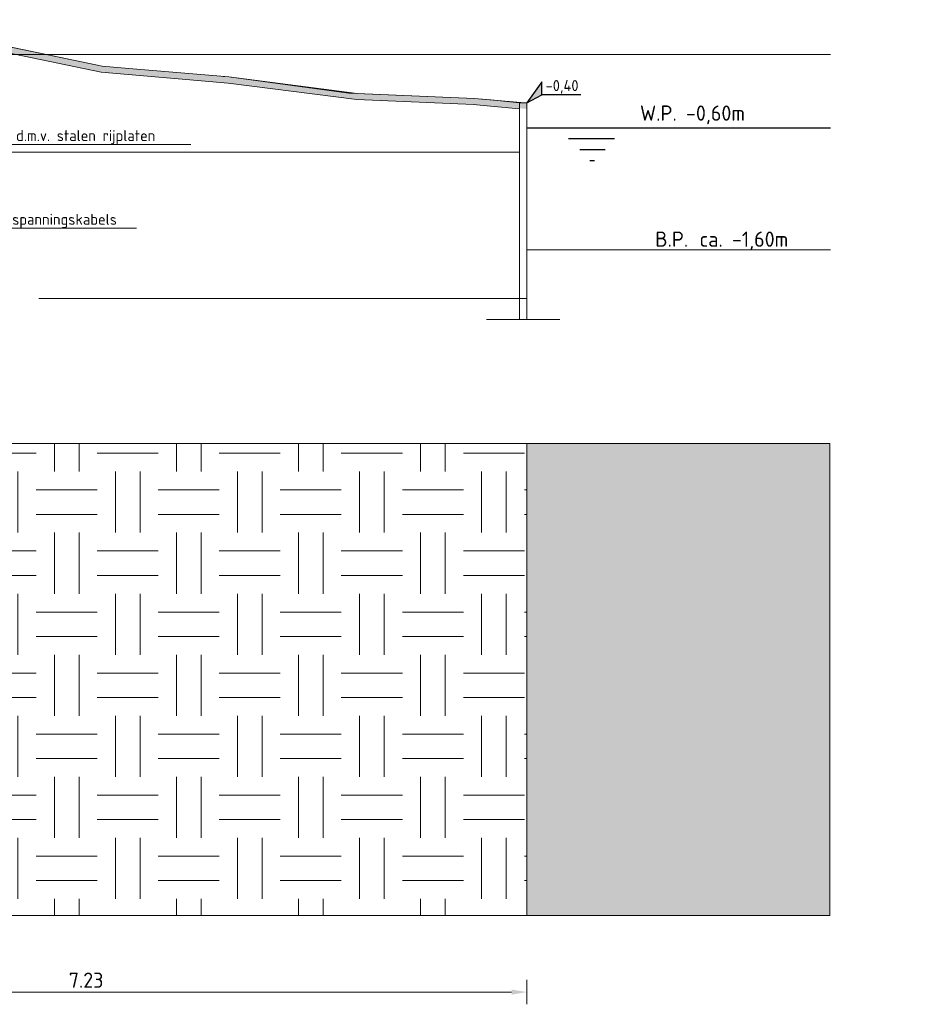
# Model space of a CAD drawing. Header units: metres. Extents: x 92403 to 95147, y 464428 to 465602.
# Tile 57 of 256: x 92437.08 to 92444.38, y 465117.99 to 465126.05. Entities that reach past the tile are written whole.
import ezdxf
from ezdxf import colors
from ezdxf.entities.mleader import LeaderData, LeaderLine
from ezdxf.enums import TextEntityAlignment as Align
from ezdxf.math import Vec2, Vec3

# ---------------------------------------------------------------- set-up
doc = ezdxf.new("R2010")
doc.units = ezdxf.units.M
for name, pattern in [('AL-NAP_LIJN', [15.25, 12, -1.5, 0.25, -1.5]), ('DASHED', [0.75, 0.5, -0.25]), ('XX-AFBREEK', [7, 4, -1, 1, -1]), ('XX-HART', [13, 4, -2, 1, -2, 4])]:
    doc.linetypes.add(name, pattern=pattern)
doc.layers.get('0').update_dxf_attribs({"linetype": 'CONTINUOUS'})
doc.layers.get('Defpoints').update_dxf_attribs({"linetype": 'CONTINUOUS'})
for name, color, linetype, lineweight in [('B-WE-OG-HOOGTELIJN-G', 7, 'CONTINUOUS', 18), ('B-XX-AL-HARTLIJN-GD', 7, 'XX-HART', 25), ('N-WE-GR-GRAS-A', 62, 'CONTINUOUS', 18), ('X-XX-AL-AFBREEKLIJN-G', 7, 'XX-AFBREEK', 18), ('X-XX-AL-DETAIL1-T18', 7, 'CONTINUOUS', 18), ('X-XX-AL-DETAIL1-T25', 7, 'CONTINUOUS', 25), ('X-XX-AL-HOOGTELABEL-S', 7, 'CONTINUOUS', 25), ('X-XX-AL-M', 7, 'CONTINUOUS', 18), ('X-XX-AL-NAP-G', 7, 'AL-NAP_LIJN', 18), ('X-XX-AL-RMB - profiel', 7, 'CONTINUOUS', 9)]:
    doc.layers.add(name, color=color, linetype=linetype, lineweight=lineweight)
doc.layers.add('B-XX-OG-TOPOGRAFIE_WATER-V', color=161, linetype='CONTINUOUS', lineweight=18, transparency=0.5)
doc.styles.add('NLCS-ISO', font='NLCS-ISO.ttf')
doc.styles.add('NLCS-ISO-M50-T18', font='NLCS-ISO.ttf', dxfattribs={"height": 0.09})
doc.styles.add('NLCS-ISO-M50-T25', font='NLCS-ISO.ttf', dxfattribs={"height": 0.125})
doc.dimstyles.new('NLCS-M50-T25-PIJL_L2_H1', dxfattribs={"dimscale": 0.05, "dimtxt": 2.5, "dimasz": 2.5, "dimexe": 2, "dimexo": 2, "dimgap": 0.7, "dimtad": 1, "dimzin": 0, "dimdsep": 46, "dimtxsty": 'NLCS-ISO-M50-T25', "dimcen": 2.5, "dimdle": 2, "dimclrd": 256, "dimclre": 256, "dimclrt": 256, "dimadec": 1, "dimazin": 0, "dimtfac": 1, "dimtdec": 3, "dimtofl": 0, "dimtmove": 0, "dimatfit": 3, "dimfxl": 2, "dimfxlon": 1, "dimtfillclr": 256, "dimtolj": 1, "dimtzin": 0, "dimlwd": -1, "dimlwe": -1, "dimarcsym": 0})

# ---------------------------------------------------------------- blocks, each defined once
blk = doc.blocks.new('*D205')
at = {"layer": 'Defpoints', "color": 0, "transparency": 16777216}
for p in [(92434.0078, 465119.5452), (92441.2329, 465119.5452), (92441.2329, 465118.0901)]:
    blk.add_point(p, dxfattribs=at)
at = {"layer": 'X-XX-AL-M', "transparency": 16777216}
for p, q in [((92434.0078, 465118.1901), (92434.0078, 465117.9901)), ((92441.2329, 465118.1901), (92441.2329, 465117.9901)), ((92434.1328, 465118.0901), (92441.1079, 465118.0901))]:
    blk.add_line(p, q, dxfattribs=at)
for points in [[(92434.1328, 465118.1109), (92434.1328, 465118.0692), (92434.0078, 465118.0901)], [(92441.1079, 465118.1109), (92441.1079, 465118.0692), (92441.2329, 465118.0901)]]:
    blk.add_solid(points, dxfattribs=at)
at = {"layer": 'X-XX-AL-M', "transparency": 16777216, "insert": (92437.6204, 465118.1876), "char_height": 0.125, "attachment_point": 5, "style": 'NLCS-ISO-M50-T25'}
blk.add_mtext('\\A1;7.23', dxfattribs=at)
blk = doc.blocks.new('_DotSmall')
at = {"const_width": 0.5}
blk.add_lwpolyline([(-0.0625, 0, 1), (0.0625, 0, 1)], format="xyb", close=True, dxfattribs=at)
blk = doc.blocks.new('SAL-HOOGTELABEL_02-SO')
for p, q in [((2.46, 3.44), (0, 0)), ((2.46, 1.31), (2.46, 3.44)), ((0, 0), (2.46, 1.31)), ((8.84, 1.31), (2.46, 1.31))]:
    blk.add_line(p, q)
blk.add_solid([(2.46, 3.44), (0, 0), (2.46, 1.31)])
at = {"style": 'NLCS-ISO'}
blk.add_attdef('...', text='', height=1.8, dxfattribs=at).set_placement((5.77, 2.62), align=Align.MIDDLE)

msp = doc.modelspace()

# ---------------------------------------------------------------- hatches: boundary and pattern name
at = {"layer": 'B-XX-OG-TOPOGRAFIE_WATER-V'}
msp.add_hatch(color=256, dxfattribs=at).paths.add_polyline_path([(92443.717136, 465118.717445), (92441.23289, 465118.717445), (92441.23289, 465122.583245), (92443.717136, 465122.583245)])
at = {"layer": 'N-WE-GR-GRAS-A'}
h = msp.add_hatch(dxfattribs=at)
h.set_pattern_fill('AGR-GRAS_01', color=256, scale=0.01, pattern_type=2)
h.set_pattern_definition([(0, (0, 0), (0.25, 0.25), [0.03, -0.2]), (45, (0.1, 0.05), (-0.02828427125, 0.46669047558), [0.03, -0.2]), (30, (0.02, 0.03), (0.0568653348, 0.32150635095), [0.03, -0.2]), (15, (0.08, 0.12), (0.096406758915, 0.18112354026), [0.03, -0.2]), (135, (0.04, 0.5), (-0.007071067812, -0.162634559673), [0.03, -0.2]), (150, (0.3, 0.1), (0.053923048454, -0.146602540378), [0.03, -0.2]), (165, (0.06, 0.01), (0.035863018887, -0.175253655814), [0.03, -0.2]), (85, (0.1, 0.1), (-0.21816934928, 0.2600041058), [0.03, -0.2]), (100, (0, 0), (-0.27802942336, 0.19467829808), [0.03, -0.2])])
h.paths.add_polyline_path([(92436.32565, 465125.970947), (92435.703388, 465125.987947), (92434.157826, 465125.949546), (92434.157826, 465125.899561), (92435.703326, 465125.93793), (92436.319826, 465125.921088), (92437.045777, 465125.769947), (92437.291084, 465125.769947)])
h.paths.add_polyline_path([(92438.789871, 465125.585947), (92437.970455, 465125.655379), (92437.752187, 465125.673947), (92437.501775, 465125.726082), (92437.497398, 465125.675921), (92437.744946, 465125.624383), (92437.966233, 465125.605557), (92438.784577, 465125.536217), (92439.838323, 465125.401048), (92440.796787, 465125.359035), (92440.934581, 465125.347897), (92441.23289, 465125.32411), (92441.23289, 465125.373947), (92440.938609, 465125.397735), (92440.799897, 465125.408947), (92439.842606, 465125.450908)])
h.paths.add_polyline_path([(92437.501775, 465125.726082), (92437.291084, 465125.769947), (92437.045777, 465125.769947), (92437.497398, 465125.675921)])
at = {"layer": 'X-XX-AL-RMB - profiel', "true_color": 0xed1f24, "transparency": 33554687}
h = msp.add_hatch(dxfattribs=at)
h.set_pattern_fill('AGR-GROND', color=240, scale=0.2, pattern_type=2)
h.set_pattern_definition([(0, (-83.78827, -8.9972), (0.5, 0.5), [0.5, -0.5]), (0, (-83.78827, -8.7972), (0.5, 0.5), [0.5, -0.5]), (90, (-83.63827, -8.6472), (-0.5, 0.5), [0.5, -0.5]), (90, (-83.43827, -8.6472), (-0.5, 0.5), [0.5, -0.5])])
h.paths.add_polyline_path([(92434.157826, 465122.583245), (92441.23289, 465122.583245), (92441.23289, 465118.717445), (92434.157826, 465118.717445)])

# ---------------------------------------------------------------- linework, layer by layer
at = {"layer": 'B-WE-OG-HOOGTELIJN-G', "color": 1, "linetype": 'DASHED', "ltscale": 5, "flags": 128}
msp.add_lwpolyline([(92441.23289, 465125.373947), (92441.183798, 465125.377947), (92440.799897, 465125.408947), (92439.773278, 465125.453947), (92438.789871, 465125.585947), (92437.752187, 465125.673947), (92436.32565, 465125.970947), (92435.925399, 465125.987947), (92435.77419, 465125.990947), (92435.703388, 465125.987947), (92435.403346, 465126.006947), (92434.491609, 465125.987947), (92434.188808, 465125.968947), (92434.179864, 465125.956947), (92434.060056, 465125.944947), (92434.02815, 465125.848947), (92431.640756, 465125.966947), (92430.386903, 465125.937947), (92429.445665, 465125.918947), (92428.056697, 465125.867947), (92427.877084, 465125.885947), (92427.762449, 465125.883947), (92427.749721, 465125.943947), (92427.622081, 465125.944947), (92426.215979, 465126.007947), (92425.029268, 465126.054947), (92424.757826, 465126.049947)], dxfattribs=at)
at = {"layer": 'B-XX-AL-HARTLIJN-GD', "color": 140, "linetype": 'Continuous'}
for p, q in [((92441.950788, 465125.079947), (92441.572839, 465125.079947)), ((92441.87327, 465124.989947), (92441.665893, 465124.989947)), ((92441.788192, 465124.899947), (92441.748312, 465124.899947))]:
    msp.add_line(p, q, dxfattribs=at)
at = {"layer": 'B-XX-AL-HARTLIJN-GD', "color": 140, "linetype": 'Continuous', "flags": 128}
msp.add_lwpolyline([(92441.23289, 465125.169947), (92443.7223, 465125.169947)], dxfattribs=at)
at = {"layer": 'N-WE-GR-GRAS-A', "flags": 128}
for points in [[(92441.17289, 465125.373947), (92440.938609, 465125.397735), (92440.799897, 465125.408947), (92439.842606, 465125.450908), (92438.789871, 465125.585947), (92437.970455, 465125.655379), (92437.752187, 465125.673947), (92436.32565, 465125.970947), (92435.703388, 465125.987947), (92434.157826, 465125.949546)], [(92441.17289, 465125.32411), (92440.934581, 465125.347897), (92440.796787, 465125.359035), (92439.838323, 465125.401048), (92438.784577, 465125.536217), (92437.966233, 465125.605557), (92437.744946, 465125.624383), (92436.319826, 465125.921088), (92435.703326, 465125.93793), (92434.157826, 465125.899561)]]:
    msp.add_lwpolyline(points, dxfattribs=at)
at = {"layer": 'X-XX-AL-AFBREEKLIJN-G', "ltscale": 0.5}
msp.add_line((92440.90289, 465123.599158), (92441.50289, 465123.599158), dxfattribs=at)
at = {"layer": 'X-XX-AL-AFBREEKLIJN-G', "flags": 128}
msp.add_lwpolyline([(92441.23289, 465123.599158), (92441.23289, 465125.373947), (92441.17289, 465125.373947), (92441.17289, 465123.599158)], dxfattribs=at)
at = {"layer": 'X-XX-AL-AFBREEKLIJN-G', "color": 251, "flags": 128}
msp.add_lwpolyline([(92441.23289, 465123.769947), (92424.757826, 465123.769947)], dxfattribs=at)
at = {"layer": 'X-XX-AL-NAP-G', "color": 142, "flags": 128}
for points in [[(92443.7223, 465125.769947), (92423.656153, 465125.769947)], [(92441.17289, 465124.969947), (92423.656153, 465124.969947)]]:
    msp.add_lwpolyline(points, dxfattribs=at)
at = {"layer": 'X-XX-AL-RMB - profiel', "flags": 128}
for points in [[(92441.23289, 465124.169947), (92443.7223, 465124.169947)], [(92441.23289, 465122.583245), (92441.23289, 465118.717445)]]:
    msp.add_lwpolyline(points, dxfattribs=at)
at = {"layer": 'X-XX-AL-RMB - profiel'}
msp.add_lwpolyline([(92424.757826, 465122.583245), (92443.717136, 465122.583245), (92443.717136, 465118.717445), (92424.757826, 465118.717445)], close=True, dxfattribs=at)

# ---------------------------------------------------------------- block references
at = {"layer": 'X-XX-AL-HOOGTELABEL-S', "xscale": 0.05000000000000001, "yscale": 0.05000000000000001, "zscale": 0.05000000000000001}
msp.add_blockref('SAL-HOOGTELABEL_02-SO', (92441.23289, 465125.373947), dxfattribs=at).add_auto_attribs({'...': '-0,40'})

# ---------------------------------------------------------------- texts
at = {"layer": 'X-XX-AL-DETAIL1-T25', "char_height": 0.125, "attachment_point": 1, "style": 'NLCS-ISO-M50-T25'}
for s, insert in [('W.P. -0,60m', (92442.159807, 465125.352338)), ('\\pxi-2.3,l3.3,t3.3,11;B.P.^I ca. -1,60m', (92442.159807, 465124.319947))]:
    msp.add_mtext_dynamic_manual_height_columns(s, width=2.54174617, gutter_width=0.625, heights=[0], dxfattribs=dict(at, insert=insert))

# ---------------------------------------------------------------- dimensions: what is measured, and where the dimension line sits
at = {"layer": 'X-XX-AL-M'}
dim = msp.add_aligned_dim(p1=(92434.007826, 465119.545248), p2=(92441.23289, 465119.545248), distance=-1.455174, dimstyle='NLCS-M50-T25-PIJL_L2_H1', dxfattribs=at)
dim.commit()
dim.dimension.update_dxf_attribs({"geometry": '*D205', "text_midpoint": (92437.620358, 465118.187574)})

# ---------------------------------------------------------------- leaders
at = {"layer": 'X-XX-AL-DETAIL1-T18'}
ml = msp.add_multileader_mtext('Standard', dxfattribs=at)
ml.set_content('{\\C256;Te beschermen gasleiding tijdens uitvoering d.m.v. stalen rijplaten}', color=10, style='NLCS-ISO-M50-T18')
ml.set_leader_properties(color=256, lineweight=-1)
ml.set_arrow_properties(name='DOTSMALL')
ml.build(insert=Vec2(0, 0))
ml.multileader.update_dxf_attribs({"text_left_attachment_type": 5, "text_right_attachment_type": 5, "dogleg_length": 0.09, "arrow_head_size": 0.2})
ctx = ml.context
ctx.base_point, ctx.char_height, ctx.arrow_head_size, ctx.landing_gap_size, ctx.plane_origin = Vec3(92434.59552, 465125.033762), 0.09, 0.2, 0.045, Vec3(92433.653806, 465125.94959)
ctx.left_attachment, ctx.right_attachment = 5, 5
notes = []
notes.append((ctx, [(1, (1, 1, 0), (92434.50552, 465125.033762), (1, 0), 0.09, [(0, [(92433.653806, 465125.049746)], 0, [])])]))
ctx.mtext.insert, ctx.mtext.flow_direction = Vec3(92434.64052, 465125.150762), 5
ml = msp.add_multileader_mtext('Standard', dxfattribs=at)
ml.set_content('{\\C256;Hoogspanningskabels}', color=10, style='NLCS-ISO-M50-T18')
ml.set_leader_properties(color=256, lineweight=-1)
ml.set_arrow_properties(name='DOTSMALL')
ml.build(insert=Vec2(0, 0))
ml.multileader.update_dxf_attribs({"text_left_attachment_type": 5, "text_right_attachment_type": 5, "dogleg_length": 0.09, "arrow_head_size": 0.2})
ctx = ml.context
ctx.base_point, ctx.char_height, ctx.arrow_head_size, ctx.landing_gap_size, ctx.plane_origin = Vec3(92436.70802, 465124.347916), 0.09, 0.2, 0.045, Vec3(92435.766306, 465125.644366)
ctx.left_attachment, ctx.right_attachment = 5, 5
notes.append((ctx, [(1, (1, 1, 0), (92436.61802, 465124.347916), (1, 0), 0.09, [(0, [(92435.766306, 465124.744522)], 0, [])])]))
ctx.mtext.insert, ctx.mtext.flow_direction = Vec3(92436.75302, 465124.464916), 5
for ctx, leaders in notes:
    for number, flags, end, landing, length, lines in leaders:
        leader = LeaderData()
        leader.index, (leader.has_last_leader_line, leader.has_dogleg_vector, leader.attachment_direction) = number, flags
        leader.last_leader_point, leader.dogleg_vector, leader.dogleg_length = Vec3(end), Vec3(landing), length
        for number, points, colour, breaks in lines:
            line = LeaderLine()
            line.index, line.vertices, line.color, line.breaks = number, Vec3.list(points), colors.encode_raw_color(colour), breaks
            leader.lines.append(line)
        ctx.leaders.append(leader)

doc.saveas('drawing.dxf')
